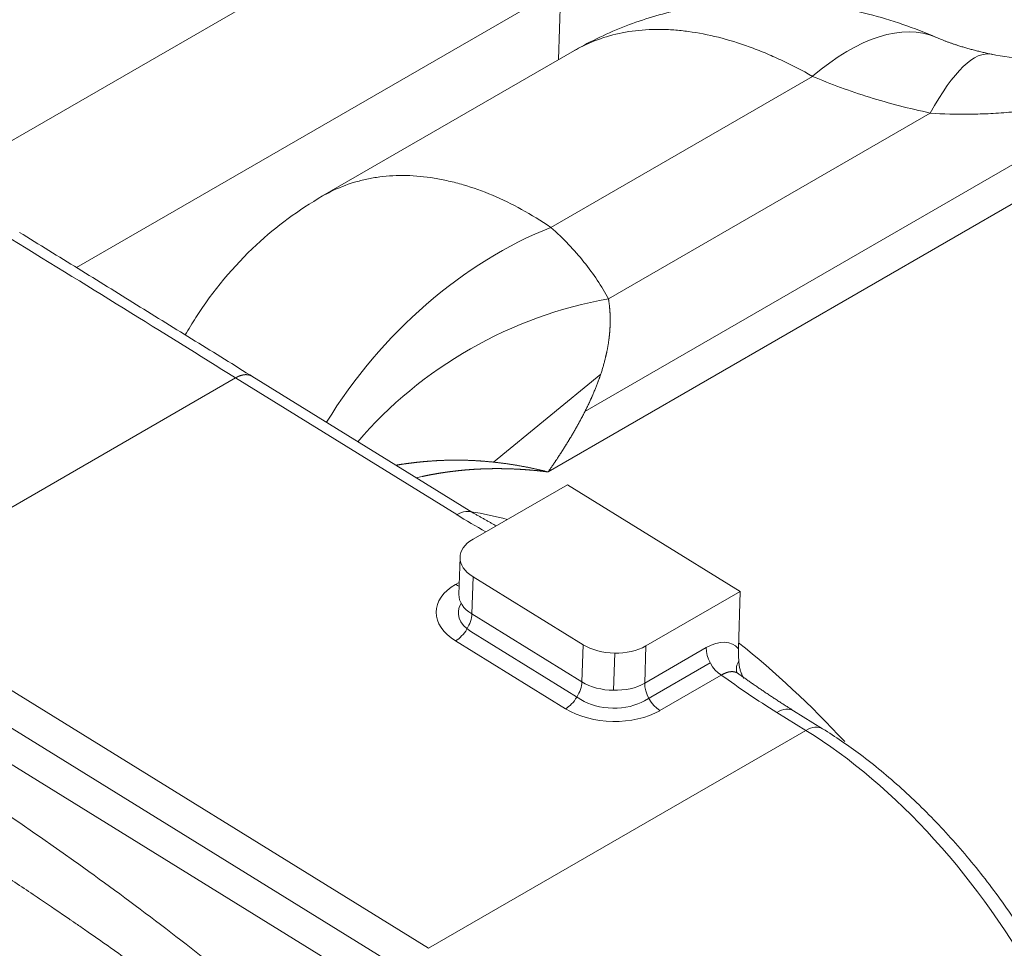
# Model space of a CAD drawing. Header units: millimetres. Extents: x 35469 to 44263, y -24881 to -16268.
# Tile 222 of 231: x 44177 to 44190, y -24525 to -24513. Entities that reach past the tile are written whole.
import ezdxf

# ---------------------------------------------------------------- set-up
doc = ezdxf.new("R2010")
doc.units = ezdxf.units.MM
doc.header["$LTSCALE"] = 0.3175
doc.layers.add('1轮廓实线层', color=7, linetype='Continuous', lineweight=18)

# ---------------------------------------------------------------- blocks, each defined once
blk = doc.blocks.new('MR20E-1840-Z')
at = {"layer": '1轮廓实线层'}
for p, q in [((15793.347, -10794.223), (15786.029, -10798.449)), ((15793.836, -10796.156), (15787.299, -10799.931)), ((15793.806, -10797.127), (15793.836, -10796.156)), ((15794.018, -10797.005), (15790.621, -10798.966)), ((15803.423, -10797.054), (15793.665, -10802.688)), ((15797.233, -10797.352), (15793.702, -10799.39)), ((15801.665, -10797.54), (15794.161, -10801.872)), ((15794.478, -10800.354), (15798.821, -10797.847)), ((15792.656, -10803.243), (15789.667, -10801.397)), ((15792.929, -10802.557), (15794.374, -10801.371)), ((15785.253, -10803.84), (15789.444, -10801.42)), ((15792.431, -10803.265), (15789.444, -10801.42)), ((15793.924, -10802.861), (15792.651, -10803.595)), ((15796.256, -10804.301), (15793.924, -10802.861)), ((15792.475, -10803.839), (15792.46, -10804.341)), ((15792.416, -10804.207), (15792.465, -10804.179)), ((15792.651, -10804.102), (15792.635, -10804.604)), ((15792.651, -10804.102), (15794.135, -10805.019)), ((15794.983, -10805.036), (15796.256, -10804.301)), ((15796.256, -10804.301), (15796.232, -10805.073)), ((15784.353, -10804.36), (15792.051, -10809.114)), ((15792.635, -10804.604), (15794.119, -10805.52)), ((15791.745, -10809.432), (15784.046, -10804.677)), ((15792.623, -10804.842), (15794.107, -10805.758)), ((15793.9, -10805.883), (15792.416, -10804.967)), ((15791.612, -10809.84), (15783.912, -10805.085)), ((15794.119, -10805.52), (15794.135, -10805.019)), ((15794.548, -10805.634), (15794.563, -10805.132)), ((15794.983, -10805.036), (15794.968, -10805.537)), ((15794.968, -10805.537), (15795.797, -10805.059)), ((15794.965, -10805.775), (15795.851, -10805.263)), ((15796.001, -10805.43), (15795.172, -10805.909)), ((15797.142, -10806.175), (15796.749, -10805.932)), ((15797.368, -10806.153), (15796.974, -10805.91)), ((15792.051, -10809.114), (15797.142, -10806.175))]:
    blk.add_line(p, q, dxfattribs=at)
for centre, major_axis, ratio, start_param, end_param in [((15797.122, -10800.96), (1.778, 4.134), 0.441944, 0.00221, 0.728352), ((15798.71, -10801.455), (0.937, 4.401), 0.232602, 6.280034, 6.944237), ((15793.592, -10802.998), (-2.993, -3.36), 0.653066, 4.049907, 4.984547), ((15794.367, -10803.962), (-3.969, -2.12), 0.758809, 4.301525, 5.195844), ((15792.419, -10803.626), (0.236, 0.383), 0.556892, 6.282239, 7.085405), ((15794.934, -10812.059), (-4.875, 8.444), 0.57735, 5.765134, 5.839158), ((15793.075, -10803.857), (-0.6, 0.018), 0.597108, 5.515822, 7.086618), ((15793.052, -10804.6), (0.9, -0.028), 0.597108, 2.374229, 3.945026), ((15792.424, -10803.966), (-0.15, 0.26), 0.57735, 2.32136, 2.544461), ((15793.06, -10804.359), (-0.6, 0.018), 0.597108, 0.00002, 0.803433), ((15793.052, -10804.6), (0.6, -0.018), 0.597108, 2.799136, 3.934199), ((15792.423, -10804.726), (-0.158, -0.255), 0.556892, 0.802219, 2.373016), ((15794.934, -10812.059), (-4.875, 8.444), 0.57735, 5.090379, 5.307934), ((15794.559, -10804.774), (-0.6, 0.018), 0.597108, 0.803433, 2.374229), ((15796.009, -10805.19), (0.15, -0.26), 0.57735, 3.892156, 5.462952), ((15796.499, -10805.306), (-0.285, -0.094), 0.752246, 5.574734, 6.246826), ((15793.907, -10805.643), (-0.158, -0.255), 0.556892, 0.802219, 2.373016), ((15794.544, -10805.276), (-0.6, 0.018), 0.597108, 0.803433, 2.374229), ((15795.18, -10805.668), (0.15, -0.26), 0.57735, 3.892156, 5.462952), ((15794.536, -10805.516), (0.6, -0.018), 0.597108, 3.934199, 5.527304), ((15794.536, -10805.516), (0.9, -0.028), 0.597108, 3.945026, 5.515822), ((15796.738, -10806.293), (0.236, 0.383), 0.556892, 0.000011, 0.802219), ((15797.131, -10806.536), (0.236, 0.383), 0.556892, 0.000328, 0.802219), ((15796.983, -10811.346), (3.225, -5.586), 0.57735, 0.750563, 2.32136)]:
    blk.add_ellipse(centre, major_axis=major_axis, ratio=ratio, start_param=start_param, end_param=end_param, dxfattribs=at)
for points, knots in [([(15798.902, -10796.827), (15798.602, -10796.697), (15797.922, -10796.464), (15796.978, -10796.319), (15796.122, -10796.335), (15795.416, -10796.441), (15794.7, -10796.657), (15794.243, -10796.875), (15794.017, -10797.005)], [0, 0, 0, 0, 0.187839, 0.419815, 0.552851, 0.694901, 0.84436, 1, 1, 1, 1]), ([(15794.018, -10797.005), (15794.055, -10796.983), (15794.093, -10796.963), (15794.337, -10796.842), (15794.559, -10796.775), (15794.917, -10796.726), (15795.04, -10796.718), (15795.232, -10796.719), (15795.297, -10796.721), (15795.427, -10796.731), (15795.492, -10796.738), (15795.823, -10796.783), (15796.096, -10796.852), (15796.449, -10796.98), (15796.52, -10797.007), (15796.663, -10797.067), (15796.734, -10797.098), (15796.948, -10797.198), (15797.091, -10797.271), (15797.233, -10797.352)], [0, 0, 0, 0, 0.044348, 0.044348, 0.283261, 0.283261, 0.402718, 0.402718, 0.462446, 0.462446, 0.522174, 0.522174, 0.761087, 0.761087, 0.820815, 0.820815, 0.880544, 0.880544, 1, 1, 1, 1]), ([(15798.821, -10797.847), (15798.994, -10797.861), (15799.173, -10797.866), (15799.449, -10797.862), (15799.543, -10797.859), (15799.729, -10797.849), (15799.823, -10797.842), (15800.106, -10797.817), (15800.297, -10797.794), (15800.68, -10797.738), (15800.873, -10797.705), (15801.262, -10797.63), (15801.457, -10797.588), (15801.849, -10797.497), (15802.045, -10797.448), (15802.44, -10797.344), (15802.637, -10797.29), (15803.03, -10797.175), (15803.227, -10797.116), (15803.423, -10797.054)], [0, 0, 0, 0, 0.125, 0.125, 0.1875, 0.1875, 0.25, 0.25, 0.375, 0.375, 0.5, 0.5, 0.625, 0.625, 0.75, 0.75, 0.875, 0.875, 1, 1, 1, 1]), ([(15801.742, -10797.047), (15801.394, -10797.107), (15800.866, -10797.147), (15800.14, -10797.135), (15799.805, -10797.085), (15799.647, -10797.054)], [0, 0, 0, 0, 0.532814, 0.779829, 1, 1, 1, 1]), ([(15797.233, -10797.352), (15797.479, -10797.458), (15797.735, -10797.551), (15798.265, -10797.716), (15798.538, -10797.787), (15798.821, -10797.847)], [0, 0, 0, 0, 0.5, 0.5, 1, 1, 1, 1]), ([(15793.702, -10799.39), (15793.439, -10799.212), (15793.175, -10799.068), (15792.78, -10798.901), (15792.649, -10798.854), (15792.452, -10798.796), (15792.386, -10798.779), (15792.256, -10798.749), (15792.191, -10798.736), (15791.871, -10798.684), (15791.626, -10798.679), (15791.333, -10798.717), (15791.275, -10798.727), (15791.161, -10798.751), (15791.105, -10798.765), (15790.939, -10798.815), (15790.833, -10798.857), (15790.694, -10798.926), (15790.657, -10798.945), (15790.621, -10798.966)], [0, 0, 0, 0, 0.238934, 0.238934, 0.358401, 0.358401, 0.418135, 0.418135, 0.477869, 0.477869, 0.716803, 0.716803, 0.776537, 0.776537, 0.83627, 0.83627, 0.955737, 0.955737, 1, 1, 1, 1]), ([(15790.621, -10798.966), (15790.296, -10799.155), (15789.658, -10799.625), (15789.083, -10800.315), (15788.814, -10800.761), (15788.768, -10800.84)], [0, 0, 0, 0, 0.417491, 0.897727, 1, 1, 1, 1]), ([(15794.478, -10800.354), (15794.387, -10800.184), (15794.277, -10800.018), (15794.019, -10799.696), (15793.871, -10799.54), (15793.702, -10799.39)], [0, 0, 0, 0, 0.5, 0.5, 1, 1, 1, 1]), ([(15789.669, -10801.398), (15789.669, -10801.398), (15789.668, -10801.398), (15789.667, -10801.397), (15789.665, -10801.396), (15789.664, -10801.395), (15789.662, -10801.394), (15789.66, -10801.393), (15789.659, -10801.392), (15789.657, -10801.392), (15789.655, -10801.391), (15789.654, -10801.39), (15789.652, -10801.389), (15789.65, -10801.388), (15789.649, -10801.388), (15789.647, -10801.387), (15789.645, -10801.386), (15789.643, -10801.386), (15789.642, -10801.385), (15789.64, -10801.385), (15789.638, -10801.384), (15789.636, -10801.383), (15789.635, -10801.383), (15789.633, -10801.382), (15789.631, -10801.382), (15789.629, -10801.381), (15789.628, -10801.381), (15789.626, -10801.381), (15789.624, -10801.38), (15789.622, -10801.38), (15789.62, -10801.379), (15789.619, -10801.379), (15789.617, -10801.379), (15789.615, -10801.378), (15789.613, -10801.378), (15789.611, -10801.378), (15789.61, -10801.378), (15789.608, -10801.377), (15789.606, -10801.377), (15789.604, -10801.377), (15789.602, -10801.377), (15789.6, -10801.377), (15789.599, -10801.377), (15789.597, -10801.377), (15789.595, -10801.376), (15789.593, -10801.376), (15789.591, -10801.376), (15789.589, -10801.376), (15789.587, -10801.376), (15789.586, -10801.376), (15789.584, -10801.376), (15789.582, -10801.376), (15789.58, -10801.376), (15789.578, -10801.376), (15789.576, -10801.377), (15789.574, -10801.377), (15789.572, -10801.377), (15789.571, -10801.377), (15789.569, -10801.377), (15789.567, -10801.377), (15789.565, -10801.378), (15789.563, -10801.378), (15789.561, -10801.378), (15789.559, -10801.378), (15789.558, -10801.378), (15789.556, -10801.379), (15789.554, -10801.379), (15789.552, -10801.379), (15789.55, -10801.38), (15789.548, -10801.38), (15789.546, -10801.38), (15789.544, -10801.381), (15789.543, -10801.381), (15789.541, -10801.382), (15789.539, -10801.382), (15789.537, -10801.382), (15789.535, -10801.383), (15789.533, -10801.383), (15789.531, -10801.384), (15789.529, -10801.384), (15789.528, -10801.385), (15789.526, -10801.385), (15789.524, -10801.386), (15789.522, -10801.386), (15789.52, -10801.387), (15789.518, -10801.387), (15789.517, -10801.388), (15789.515, -10801.389), (15789.513, -10801.389), (15789.511, -10801.39), (15789.509, -10801.39), (15789.507, -10801.391), (15789.505, -10801.392), (15789.504, -10801.392), (15789.502, -10801.393), (15789.5, -10801.394), (15789.498, -10801.394), (15789.496, -10801.395), (15789.495, -10801.396), (15789.493, -10801.396), (15789.491, -10801.397), (15789.489, -10801.398), (15789.487, -10801.399), (15789.486, -10801.399), (15789.484, -10801.4), (15789.482, -10801.401), (15789.48, -10801.402), (15789.478, -10801.403), (15789.477, -10801.403), (15789.475, -10801.404), (15789.473, -10801.405), (15789.471, -10801.406), (15789.47, -10801.407), (15789.468, -10801.408), (15789.466, -10801.409), (15789.464, -10801.409), (15789.463, -10801.41), (15789.461, -10801.411), (15789.459, -10801.412), (15789.458, -10801.413), (15789.456, -10801.414), (15789.454, -10801.415), (15789.452, -10801.416), (15789.451, -10801.417), (15789.449, -10801.418), (15789.447, -10801.419), (15789.446, -10801.42), (15789.445, -10801.42), (15789.444, -10801.42)], [0, 0, 0, 0, 0.002571, 0.011956, 0.021318, 0.030658, 0.039975, 0.04927, 0.058541, 0.067791, 0.077017, 0.086221, 0.095402, 0.10456, 0.113696, 0.122809, 0.131899, 0.140967, 0.150012, 0.159034, 0.168034, 0.177011, 0.185965, 0.194897, 0.203806, 0.212692, 0.221556, 0.230397, 0.239215, 0.248011, 0.256784, 0.265534, 0.274262, 0.282967, 0.291649, 0.300309, 0.308946, 0.31756, 0.326151, 0.33472, 0.343267, 0.35179, 0.360291, 0.368769, 0.377225, 0.385658, 0.394068, 0.402455, 0.41082, 0.419162, 0.427482, 0.435779, 0.444053, 0.452304, 0.460533, 0.468739, 0.476923, 0.485084, 0.493222, 0.501337, 0.50943, 0.5175, 0.525548, 0.533572, 0.541575, 0.549554, 0.557511, 0.565445, 0.573356, 0.581245, 0.589111, 0.596954, 0.604775, 0.612573, 0.620349, 0.628101, 0.635831, 0.643539, 0.651223, 0.658885, 0.666525, 0.674141, 0.681735, 0.689307, 0.696855, 0.704381, 0.711885, 0.719365, 0.726823, 0.734259, 0.741671, 0.749061, 0.756429, 0.763773, 0.771095, 0.778394, 0.785671, 0.792925, 0.800156, 0.807365, 0.814551, 0.821714, 0.828854, 0.835972, 0.843067, 0.85014, 0.85719, 0.864217, 0.871222, 0.878203, 0.885163, 0.892099, 0.899013, 0.905904, 0.912773, 0.919619, 0.926442, 0.933242, 0.94002, 0.946775, 0.953508, 0.960217, 0.966904, 0.973569, 0.980211, 0.98683, 0.993426, 1, 1, 1, 1]), ([(15778.365, -10802.572), (15779.85, -10803.348), (15781.334, -10804.169), (15784.3, -10805.931), (15785.781, -10806.881), (15788, -10808.457), (15788.735, -10809.011), (15790.186, -10810.206), (15790.903, -10810.847), (15792.317, -10812.205), (15793.008, -10812.913), (15794.006, -10814.045), (15794.332, -10814.434), (15794.963, -10815.25), (15795.271, -10815.681), (15795.552, -10816.133)], [0, 0, 0, 0, 0.25, 0.25, 0.5, 0.5, 0.625, 0.625, 0.75, 0.75, 0.875, 0.875, 0.9375, 0.9375, 1, 1, 1, 1]), ([(15791.612, -10802.597), (15791.615, -10802.597), (15791.621, -10802.596), (15791.631, -10802.594), (15791.642, -10802.593), (15791.653, -10802.591), (15791.664, -10802.589), (15791.675, -10802.588), (15791.686, -10802.586), (15791.698, -10802.584), (15791.709, -10802.583), (15791.72, -10802.581), (15791.732, -10802.579), (15791.743, -10802.578), (15791.755, -10802.576), (15791.767, -10802.575), (15791.778, -10802.573), (15791.79, -10802.571), (15791.802, -10802.57), (15791.814, -10802.568), (15791.826, -10802.567), (15791.838, -10802.565), (15791.851, -10802.564), (15791.863, -10802.562), (15791.875, -10802.561), (15791.888, -10802.56), (15791.901, -10802.558), (15791.913, -10802.557), (15791.926, -10802.556), (15791.939, -10802.554), (15791.952, -10802.553), (15791.965, -10802.552), (15791.978, -10802.55), (15791.991, -10802.549), (15792.004, -10802.548), (15792.018, -10802.547), (15792.031, -10802.546), (15792.044, -10802.545), (15792.058, -10802.544), (15792.072, -10802.543), (15792.085, -10802.542), (15792.099, -10802.541), (15792.113, -10802.54), (15792.127, -10802.539), (15792.141, -10802.538), (15792.156, -10802.537), (15792.17, -10802.536), (15792.184, -10802.536), (15792.199, -10802.535), (15792.213, -10802.534), (15792.228, -10802.534), (15792.242, -10802.533), (15792.257, -10802.532), (15792.272, -10802.532), (15792.287, -10802.532), (15792.302, -10802.531), (15792.317, -10802.531), (15792.332, -10802.53), (15792.348, -10802.53), (15792.363, -10802.53), (15792.379, -10802.53), (15792.394, -10802.53), (15792.41, -10802.53), (15792.426, -10802.53), (15792.441, -10802.53), (15792.457, -10802.53), (15792.473, -10802.53), (15792.489, -10802.53), (15792.506, -10802.53), (15792.522, -10802.531), (15792.538, -10802.531), (15792.555, -10802.531), (15792.571, -10802.532), (15792.588, -10802.532), (15792.604, -10802.533), (15792.621, -10802.534), (15792.638, -10802.534), (15792.655, -10802.535), (15792.672, -10802.536), (15792.689, -10802.537), (15792.706, -10802.538), (15792.724, -10802.539), (15792.741, -10802.54), (15792.758, -10802.541), (15792.776, -10802.543), (15792.794, -10802.544), (15792.811, -10802.545), (15792.829, -10802.547), (15792.847, -10802.549), (15792.865, -10802.55), (15792.883, -10802.552), (15792.901, -10802.554), (15792.919, -10802.555), (15792.937, -10802.557), (15792.956, -10802.559), (15792.974, -10802.562), (15792.993, -10802.564), (15793.011, -10802.566), (15793.03, -10802.568), (15793.049, -10802.571), (15793.068, -10802.573), (15793.086, -10802.576), (15793.105, -10802.578), (15793.124, -10802.581), (15793.144, -10802.584), (15793.163, -10802.587), (15793.182, -10802.59), (15793.201, -10802.593), (15793.221, -10802.596), (15793.24, -10802.599), (15793.26, -10802.603), (15793.279, -10802.606), (15793.299, -10802.61), (15793.319, -10802.613), (15793.339, -10802.617), (15793.359, -10802.621), (15793.379, -10802.624), (15793.399, -10802.628), (15793.419, -10802.632), (15793.439, -10802.637), (15793.459, -10802.641), (15793.48, -10802.645), (15793.5, -10802.65), (15793.52, -10802.654), (15793.541, -10802.659), (15793.561, -10802.663), (15793.582, -10802.668), (15793.603, -10802.673), (15793.624, -10802.678), (15793.644, -10802.683), (15793.658, -10802.687), (15793.665, -10802.688)], [0, 0, 0, 0, 0.00439, 0.010062, 0.015769, 0.021511, 0.027289, 0.033101, 0.038948, 0.044831, 0.050749, 0.056702, 0.06269, 0.068713, 0.074772, 0.080866, 0.086996, 0.093161, 0.099361, 0.105596, 0.111867, 0.118174, 0.124516, 0.130893, 0.137306, 0.143754, 0.150238, 0.156757, 0.163311, 0.169901, 0.176526, 0.183186, 0.189881, 0.196612, 0.203377, 0.210178, 0.217014, 0.223885, 0.23079, 0.237731, 0.244707, 0.251718, 0.258763, 0.265844, 0.272959, 0.280109, 0.287294, 0.294513, 0.301768, 0.309056, 0.31638, 0.323737, 0.33113, 0.338557, 0.346019, 0.353515, 0.361045, 0.368609, 0.376207, 0.383839, 0.391505, 0.399204, 0.406936, 0.414702, 0.422501, 0.430332, 0.438197, 0.446094, 0.454024, 0.461985, 0.46998, 0.478006, 0.486064, 0.494153, 0.502275, 0.510427, 0.518611, 0.526826, 0.535072, 0.543349, 0.551655, 0.55999, 0.568355, 0.576748, 0.58517, 0.593621, 0.6021, 0.610608, 0.619144, 0.627707, 0.636298, 0.644917, 0.653562, 0.662235, 0.670935, 0.679661, 0.688413, 0.697192, 0.705997, 0.714828, 0.723684, 0.732565, 0.741472, 0.750404, 0.75936, 0.768341, 0.777346, 0.786374, 0.795427, 0.804503, 0.813602, 0.822724, 0.831868, 0.841035, 0.850224, 0.859434, 0.868666, 0.877919, 0.887193, 0.896488, 0.905803, 0.915138, 0.924492, 0.933866, 0.943259, 0.952671, 0.962101, 0.971549, 0.981016, 0.990499, 1, 1, 1, 1]), ([(15793.665, -10802.688), (15793.661, -10802.688), (15793.651, -10802.687), (15793.638, -10802.685), (15793.624, -10802.683), (15793.61, -10802.682), (15793.597, -10802.68), (15793.583, -10802.679), (15793.57, -10802.677), (15793.556, -10802.676), (15793.543, -10802.674), (15793.529, -10802.673), (15793.516, -10802.671), (15793.503, -10802.67), (15793.489, -10802.669), (15793.476, -10802.668), (15793.463, -10802.666), (15793.45, -10802.665), (15793.437, -10802.664), (15793.424, -10802.663), (15793.411, -10802.662), (15793.398, -10802.661), (15793.385, -10802.66), (15793.373, -10802.659), (15793.36, -10802.658), (15793.347, -10802.657), (15793.335, -10802.656), (15793.322, -10802.655), (15793.31, -10802.655), (15793.297, -10802.654), (15793.285, -10802.653), (15793.272, -10802.652), (15793.26, -10802.652), (15793.248, -10802.651), (15793.236, -10802.65), (15793.223, -10802.65), (15793.211, -10802.649), (15793.199, -10802.649), (15793.187, -10802.648), (15793.175, -10802.648), (15793.163, -10802.647), (15793.151, -10802.647), (15793.14, -10802.647), (15793.128, -10802.646), (15793.116, -10802.646), (15793.104, -10802.646), (15793.093, -10802.645), (15793.081, -10802.645), (15793.07, -10802.645), (15793.058, -10802.645), (15793.047, -10802.645), (15793.035, -10802.644), (15793.024, -10802.644), (15793.013, -10802.644), (15793.001, -10802.644), (15792.99, -10802.644), (15792.979, -10802.644), (15792.968, -10802.644), (15792.957, -10802.644), (15792.946, -10802.644), (15792.935, -10802.644), (15792.924, -10802.644), (15792.913, -10802.644), (15792.902, -10802.645), (15792.892, -10802.645), (15792.881, -10802.645), (15792.87, -10802.645), (15792.86, -10802.645), (15792.849, -10802.646), (15792.839, -10802.646), (15792.828, -10802.646), (15792.818, -10802.646), (15792.807, -10802.647), (15792.797, -10802.647), (15792.787, -10802.647), (15792.776, -10802.648), (15792.766, -10802.648), (15792.756, -10802.649), (15792.746, -10802.649), (15792.736, -10802.65), (15792.726, -10802.65), (15792.716, -10802.651), (15792.706, -10802.651), (15792.696, -10802.652), (15792.686, -10802.652), (15792.677, -10802.653), (15792.667, -10802.653), (15792.657, -10802.654), (15792.648, -10802.655), (15792.638, -10802.655), (15792.629, -10802.656), (15792.619, -10802.657), (15792.61, -10802.657), (15792.6, -10802.658), (15792.591, -10802.659), (15792.582, -10802.659), (15792.572, -10802.66), (15792.563, -10802.661), (15792.554, -10802.662), (15792.545, -10802.662), (15792.536, -10802.663), (15792.527, -10802.664), (15792.518, -10802.665), (15792.509, -10802.666), (15792.5, -10802.667), (15792.491, -10802.667), (15792.482, -10802.668), (15792.473, -10802.669), (15792.465, -10802.67), (15792.456, -10802.671), (15792.447, -10802.672), (15792.439, -10802.673), (15792.43, -10802.674), (15792.422, -10802.675), (15792.413, -10802.676), (15792.405, -10802.677), (15792.397, -10802.678), (15792.388, -10802.679), (15792.38, -10802.68), (15792.372, -10802.681), (15792.364, -10802.682), (15792.356, -10802.683), (15792.347, -10802.684), (15792.339, -10802.685), (15792.331, -10802.686), (15792.323, -10802.687), (15792.316, -10802.688), (15792.308, -10802.689), (15792.3, -10802.69), (15792.292, -10802.691), (15792.284, -10802.692), (15792.277, -10802.693), (15792.269, -10802.695), (15792.261, -10802.696), (15792.254, -10802.697), (15792.246, -10802.698), (15792.239, -10802.699), (15792.231, -10802.7), (15792.224, -10802.701), (15792.217, -10802.703), (15792.209, -10802.704), (15792.202, -10802.705), (15792.195, -10802.706), (15792.188, -10802.707), (15792.181, -10802.708), (15792.174, -10802.71), (15792.166, -10802.711), (15792.159, -10802.712), (15792.153, -10802.713), (15792.146, -10802.714), (15792.139, -10802.716), (15792.132, -10802.717), (15792.125, -10802.718), (15792.118, -10802.719), (15792.112, -10802.721), (15792.105, -10802.722), (15792.098, -10802.723), (15792.092, -10802.724), (15792.085, -10802.725), (15792.079, -10802.727), (15792.072, -10802.728), (15792.066, -10802.729), (15792.06, -10802.73), (15792.053, -10802.732), (15792.047, -10802.733), (15792.041, -10802.734), (15792.034, -10802.735), (15792.028, -10802.737), (15792.022, -10802.738), (15792.016, -10802.739), (15792.01, -10802.74), (15792.004, -10802.742), (15791.998, -10802.743), (15791.992, -10802.744), (15791.986, -10802.745), (15791.98, -10802.747), (15791.975, -10802.748), (15791.969, -10802.749), (15791.952, -10802.753), (15791.926, -10802.759), (15791.902, -10802.764), (15791.892, -10802.767)], [0, 0, 0, 0, 0.007425, 0.014827, 0.022206, 0.029562, 0.036895, 0.044205, 0.051493, 0.058757, 0.065999, 0.073217, 0.080413, 0.087586, 0.094736, 0.101863, 0.108967, 0.116048, 0.123107, 0.130142, 0.137155, 0.144144, 0.151111, 0.158055, 0.164975, 0.171873, 0.178748, 0.185601, 0.19243, 0.199236, 0.206019, 0.21278, 0.219518, 0.226232, 0.232924, 0.239593, 0.246239, 0.252862, 0.259462, 0.266039, 0.272593, 0.279125, 0.285633, 0.292119, 0.298582, 0.305021, 0.311438, 0.317832, 0.324203, 0.330551, 0.336877, 0.343179, 0.349458, 0.355715, 0.361949, 0.368159, 0.374347, 0.380512, 0.386654, 0.392773, 0.398869, 0.404942, 0.410993, 0.41702, 0.423025, 0.429006, 0.434965, 0.440901, 0.446814, 0.452704, 0.458571, 0.464415, 0.470236, 0.476035, 0.48181, 0.487563, 0.493292, 0.498999, 0.504683, 0.510344, 0.515982, 0.521597, 0.527189, 0.532758, 0.538305, 0.543828, 0.549329, 0.554806, 0.560261, 0.565693, 0.571102, 0.576488, 0.581851, 0.587191, 0.592508, 0.597803, 0.603074, 0.608323, 0.613549, 0.618751, 0.623931, 0.629088, 0.634222, 0.639333, 0.644421, 0.649487, 0.654529, 0.659549, 0.664545, 0.669519, 0.67447, 0.679398, 0.684303, 0.689185, 0.694044, 0.69888, 0.703693, 0.708484, 0.713251, 0.717996, 0.722718, 0.727416, 0.732092, 0.736745, 0.741375, 0.745983, 0.750567, 0.755128, 0.759667, 0.764182, 0.768675, 0.773145, 0.777592, 0.782015, 0.786416, 0.790795, 0.79515, 0.799482, 0.803791, 0.808078, 0.812342, 0.816582, 0.8208, 0.824995, 0.829167, 0.833316, 0.837442, 0.841545, 0.845626, 0.849683, 0.853718, 0.857729, 0.861718, 0.865684, 0.869627, 0.873547, 0.877444, 0.881318, 0.885169, 0.888998, 0.892803, 0.896586, 0.900345, 0.904082, 0.907796, 0.911487, 0.915155, 0.9188, 0.922422, 0.926022, 0.929598, 0.933151, 0.936682, 0.94019, 0.943675, 0.947136, 0.950575, 0.953992, 0.957385, 0.981329, 1, 1, 1, 1]), ([(15795.651, -10816.885), (15795.544, -10816.7), (15795.425, -10816.509), (15795.159, -10816.116), (15795.013, -10815.914), (15794.696, -10815.497), (15794.525, -10815.283), (15794.249, -10814.954), (15794.154, -10814.842), (15794.007, -10814.674), (15793.932, -10814.589), (15793.843, -10814.489), (15793.798, -10814.439), (15793.775, -10814.414), (15793.764, -10814.401), (15793.758, -10814.395), (15793.755, -10814.392), (15793.754, -10814.39), (15793.753, -10814.39), (15793.753, -10814.389), (15793.752, -10814.389), (15793.752, -10814.389), (15793.752, -10814.389), (15793.752, -10814.389), (15793.752, -10814.389), (15793.609, -10814.231), (15793.457, -10814.068), (15793.138, -10813.732), (15792.97, -10813.559), (15792.618, -10813.204), (15792.434, -10813.022), (15792.146, -10812.743), (15792.048, -10812.649), (15791.898, -10812.506), (15791.822, -10812.435), (15791.732, -10812.351), (15791.687, -10812.308), (15791.664, -10812.287), (15791.653, -10812.277), (15791.647, -10812.271), (15791.644, -10812.269), (15791.643, -10812.267), (15791.642, -10812.267), (15791.642, -10812.266), (15791.641, -10812.266), (15791.641, -10812.266), (15791.641, -10812.266), (15791.641, -10812.266), (15791.641, -10812.266), (15791.57, -10812.199), (15791.495, -10812.131), (15791.342, -10811.991), (15791.263, -10811.919), (15791.1, -10811.772), (15791.016, -10811.697), (15790.844, -10811.544), (15790.755, -10811.465), (15790.572, -10811.306), (15790.478, -10811.225), (15790.285, -10811.06), (15790.186, -10810.976), (15789.984, -10810.807), (15789.88, -10810.721), (15789.72, -10810.59), (15789.666, -10810.546), (15789.584, -10810.48), (15789.543, -10810.447), (15789.495, -10810.408), (15789.47, -10810.389), (15789.458, -10810.379), (15789.452, -10810.374), (15789.449, -10810.372), (15789.447, -10810.371), (15789.447, -10810.37), (15789.446, -10810.37), (15789.446, -10810.37), (15789.446, -10810.37), (15789.446, -10810.369), (15789.446, -10810.369), (15789.446, -10810.369), (15789.428, -10810.355), (15789.383, -10810.319), (15789.289, -10810.245), (15789.168, -10810.151), (15789.021, -10810.037), (15788.905, -10809.948), (15788.78, -10809.853), (15788.713, -10809.802), (15788.624, -10809.735), (15788.597, -10809.715), (15788.568, -10809.693), (15788.557, -10809.685), (15788.555, -10809.684), (15788.554, -10809.683), (15788.554, -10809.683), (15788.554, -10809.683), (15788.554, -10809.683), (15788.554, -10809.683), (15788.553, -10809.683), (15788.551, -10809.681), (15788.546, -10809.677), (15788.515, -10809.654), (15788.433, -10809.593), (15788.356, -10809.537), (15788.102, -10809.351), (15787.909, -10809.212), (15787.634, -10809.018), (15787.544, -10808.955), (15787.414, -10808.865), (15787.35, -10808.821), (15787.276, -10808.77), (15787.24, -10808.745), (15787.222, -10808.733), (15787.213, -10808.727), (15787.209, -10808.724), (15787.206, -10808.722), (15787.205, -10808.722), (15787.205, -10808.721), (15787.204, -10808.721), (15787.204, -10808.721), (15787.204, -10808.721), (15787.204, -10808.721), (15787.204, -10808.721), (15787.084, -10808.639), (15786.949, -10808.547), (15786.649, -10808.344), (15786.484, -10808.234), (15786.214, -10808.056), (15786.12, -10807.994), (15785.925, -10807.867), (15785.824, -10807.802), (15785.614, -10807.668), (15785.505, -10807.599), (15785.281, -10807.457), (15785.165, -10807.384), (15784.926, -10807.234), (15784.803, -10807.158), (15784.661, -10807.07), (15784.643, -10807.059), (15784.625, -10807.048), (15784.623, -10807.046), (15784.622, -10807.046), (15784.622, -10807.046), (15784.622, -10807.046), (15784.622, -10807.046), (15784.622, -10807.046), (15784.622, -10807.046), (15784.622, -10807.046), (15784.622, -10807.046), (15784.621, -10807.046), (15784.62, -10807.045), (15784.613, -10807.041), (15784.596, -10807.03), (15784.573, -10807.016), (15784.52, -10806.983), (15784.473, -10806.954), (15784.355, -10806.882), (15784.285, -10806.84), (15784.123, -10806.741), (15784.03, -10806.685), (15783.822, -10806.56), (15783.706, -10806.491), (15783.453, -10806.34), (15783.316, -10806.259), (15783.093, -10806.128), (15783.016, -10806.083), (15782.896, -10806.013), (15782.835, -10805.978), (15782.762, -10805.935), (15782.725, -10805.914), (15782.707, -10805.903), (15782.698, -10805.898), (15782.693, -10805.895), (15782.691, -10805.894), (15782.689, -10805.893), (15782.689, -10805.893), (15782.689, -10805.893), (15782.688, -10805.893), (15782.688, -10805.893), (15782.688, -10805.893), (15782.688, -10805.893), (15782.429, -10805.743), (15782.179, -10805.6), (15781.698, -10805.327), (15781.466, -10805.197), (15781.022, -10804.949), (15780.809, -10804.83), (15780.4, -10804.605), (15780.205, -10804.498), (15779.833, -10804.295), (15779.655, -10804.198), (15779.317, -10804.016), (15779.157, -10803.929), (15778.853, -10803.767), (15778.71, -10803.69), (15778.44, -10803.546), (15778.314, -10803.479), (15778.195, -10803.417)], [0, 0, 0, 0, 0.03125, 0.03125, 0.0625, 0.0625, 0.09375, 0.09375, 0.109375, 0.109375, 0.117187, 0.121094, 0.123047, 0.124023, 0.124512, 0.124756, 0.124878, 0.124939, 0.124969, 0.124985, 0.124992, 0.124996, 0.124998, 0.124998, 0.125, 0.125, 0.15625, 0.15625, 0.1875, 0.1875, 0.21875, 0.21875, 0.234375, 0.234375, 0.242187, 0.246094, 0.248047, 0.249023, 0.249512, 0.249756, 0.249878, 0.249939, 0.249969, 0.249985, 0.249992, 0.249996, 0.249998, 0.249998, 0.25, 0.25, 0.265625, 0.265625, 0.28125, 0.28125, 0.296875, 0.296875, 0.3125, 0.3125, 0.328125, 0.328125, 0.34375, 0.34375, 0.359375, 0.359375, 0.367187, 0.367187, 0.371094, 0.373047, 0.374023, 0.374512, 0.374756, 0.374878, 0.374939, 0.374969, 0.374985, 0.374992, 0.374996, 0.374998, 0.374998, 0.375, 0.375, 0.382812, 0.390625, 0.398437, 0.40625, 0.414062, 0.414062, 0.421875, 0.421875, 0.423828, 0.424805, 0.424927, 0.424988, 0.424995, 0.424999, 0.424999, 0.425003, 0.425003, 0.425018, 0.425049, 0.425293, 0.425781, 0.429687, 0.4375, 0.4375, 0.46875, 0.46875, 0.484375, 0.484375, 0.492187, 0.496094, 0.498047, 0.499023, 0.499512, 0.499756, 0.499878, 0.499939, 0.499969, 0.499985, 0.499992, 0.499996, 0.499996, 0.5, 0.5, 0.53125, 0.53125, 0.5625, 0.5625, 0.578125, 0.578125, 0.59375, 0.59375, 0.609375, 0.609375, 0.625, 0.625, 0.640625, 0.640625, 0.642578, 0.642822, 0.642853, 0.642857, 0.642857, 0.642859, 0.642859, 0.64286, 0.642868, 0.642883, 0.642944, 0.643066, 0.643555, 0.644531, 0.648437, 0.65625, 0.65625, 0.671875, 0.671875, 0.6875, 0.6875, 0.703125, 0.703125, 0.71875, 0.71875, 0.734375, 0.734375, 0.742187, 0.742187, 0.746094, 0.748047, 0.749023, 0.749512, 0.749756, 0.749878, 0.749939, 0.749969, 0.749985, 0.749992, 0.749996, 0.749998, 0.749998, 0.75, 0.75, 0.78125, 0.78125, 0.8125, 0.8125, 0.84375, 0.84375, 0.875, 0.875, 0.90625, 0.90625, 0.9375, 0.9375, 0.96875, 0.96875, 1, 1, 1, 1]), ([(15796.232, -10805.073), (15796.232, -10805.08), (15796.232, -10805.086), (15796.232, -10805.1), (15796.232, -10805.12), (15796.233, -10805.168), (15796.235, -10805.21), (15796.237, -10805.238)], [0, 0, 0, 0, 0.125, 0.125, 0.25, 0.5, 1, 1, 1, 1]), ([(15796.237, -10805.238), (15796.237, -10805.252), (15796.239, -10805.267), (15796.241, -10805.286), (15796.242, -10805.29), (15796.243, -10805.298), (15796.243, -10805.301), (15796.245, -10805.313), (15796.247, -10805.321), (15796.252, -10805.344), (15796.256, -10805.359), (15796.263, -10805.383), (15796.266, -10805.391), (15796.27, -10805.403), (15796.272, -10805.407), (15796.275, -10805.414), (15796.277, -10805.418), (15796.285, -10805.438), (15796.292, -10805.454), (15796.301, -10805.47), (15796.302, -10805.471), (15796.303, -10805.472)], [0, 0, 0, 0, 0.197336, 0.197336, 0.246671, 0.246671, 0.296005, 0.296005, 0.394673, 0.394673, 0.592009, 0.592009, 0.690678, 0.690678, 0.740012, 0.740012, 0.789346, 0.789346, 0.986682, 0.986682, 1, 1, 1, 1]), ([(15796.229, -10805.409), (15796.228, -10805.409), (15796.227, -10805.408), (15796.225, -10805.406), (15796.222, -10805.404), (15796.22, -10805.403), (15796.217, -10805.401), (15796.214, -10805.399), (15796.212, -10805.398), (15796.209, -10805.396), (15796.206, -10805.395), (15796.203, -10805.394), (15796.2, -10805.392), (15796.197, -10805.391), (15796.194, -10805.39), (15796.19, -10805.389), (15796.187, -10805.388), (15796.184, -10805.387), (15796.18, -10805.386), (15796.177, -10805.385), (15796.173, -10805.385), (15796.169, -10805.384), (15796.166, -10805.384), (15796.162, -10805.383), (15796.158, -10805.383), (15796.154, -10805.382), (15796.15, -10805.382), (15796.146, -10805.382), (15796.141, -10805.382), (15796.137, -10805.382), (15796.133, -10805.383), (15796.128, -10805.383), (15796.124, -10805.383), (15796.119, -10805.384), (15796.115, -10805.385), (15796.11, -10805.385), (15796.105, -10805.386), (15796.1, -10805.387), (15796.096, -10805.388), (15796.091, -10805.39), (15796.086, -10805.391), (15796.081, -10805.393), (15796.076, -10805.394), (15796.07, -10805.396), (15796.065, -10805.398), (15796.06, -10805.4), (15796.055, -10805.402), (15796.05, -10805.404), (15796.044, -10805.407), (15796.039, -10805.409), (15796.034, -10805.412), (15796.028, -10805.415), (15796.023, -10805.417), (15796.017, -10805.42), (15796.012, -10805.424), (15796.007, -10805.427), (15796.003, -10805.429), (15796.001, -10805.43)], [0, 0, 0, 0, 0.011363, 0.025881, 0.04057, 0.055427, 0.070454, 0.085648, 0.101011, 0.11654, 0.132235, 0.148095, 0.164119, 0.180306, 0.196656, 0.213166, 0.229835, 0.246663, 0.263647, 0.280786, 0.298078, 0.315521, 0.333114, 0.350854, 0.368739, 0.386768, 0.404937, 0.423244, 0.441688, 0.460264, 0.478972, 0.497806, 0.516766, 0.535847, 0.555047, 0.574362, 0.593789, 0.613325, 0.632965, 0.652708, 0.672548, 0.692482, 0.712506, 0.732617, 0.75281, 0.773081, 0.793426, 0.813841, 0.834322, 0.854864, 0.875462, 0.896114, 0.916813, 0.937556, 0.958338, 0.979154, 1, 1, 1, 1]), ([(15801.673, -10813.979), (15801.677, -10813.863), (15801.677, -10813.523), (15801.631, -10812.94), (15801.506, -10812.227), (15801.313, -10811.501), (15801.056, -10810.773), (15800.738, -10810.055), (15800.365, -10809.356), (15799.942, -10808.686), (15799.475, -10808.056), (15798.972, -10807.473), (15798.437, -10806.949), (15797.9, -10806.505), (15797.54, -10806.259), (15797.368, -10806.153)], [0, 0, 0, 0, 0.042859, 0.123585, 0.204231, 0.284754, 0.36515, 0.445449, 0.525694, 0.605934, 0.686214, 0.766578, 0.847081, 0.927773, 1, 1, 1, 1])]:
    blk.add_open_spline(points, degree=3, knots=knots, dxfattribs=at)
for points, degree in [([(15799.658, -10797.057), (15799.214, -10796.962), (15798.9, -10796.826)], 2), ([(15789.444, -10801.42), (15788.473, -10800.811), (15787.435, -10800.169), (15786.308, -10799.479)], 3), ([(15789.69, -10801.411), (15786.533, -10799.457)], 1), ([(15792.823, -10803.496), (15792.69, -10803.421), (15792.558, -10803.344), (15792.431, -10803.265)], 3), ([(15792.962, -10803.416), (15792.656, -10803.243)], 1), ([(15795.797, -10805.059), (15795.973, -10804.957), (15796.141, -10804.963), (15796.232, -10805.073)], 3), ([(15796.975, -10805.91), (15796.582, -10805.663), (15796.217, -10805.4)], 2), ([(15796.749, -10805.932), (15796.488, -10805.771), (15796.243, -10805.601), (15796.001, -10805.43)], 3)]:
    blk.add_open_spline(points, degree=degree, dxfattribs=at)
blk.add_rational_spline([(15793.665, -10802.688), (15793.725, -10802.602), (15793.784, -10802.513), (15793.9, -10802.334), (15793.957, -10802.242), (15794.065, -10802.056), (15794.116, -10801.962), (15794.213, -10801.771), (15794.257, -10801.674), (15794.337, -10801.479), (15794.373, -10801.38), (15794.432, -10801.18), (15794.456, -10801.079), (15794.482, -10800.926), (15794.488, -10800.875), (15794.498, -10800.771), (15794.501, -10800.719), (15794.503, -10800.563), (15794.496, -10800.458), (15794.478, -10800.354)], [1, 1, 0.999999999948, 0.999999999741, 0.999999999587, 0.999999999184, 0.999999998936, 0.999999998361, 0.999999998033, 0.999999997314, 0.999999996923, 0.999999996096, 0.99999999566, 0.999999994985, 0.999999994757, 0.999999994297, 0.999999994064, 0.999999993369, 0.99999999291, 0.999999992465], degree=3, knots=[0, 0, 0, 0, 0.125, 0.125, 0.25, 0.25, 0.375, 0.375, 0.5, 0.5, 0.625, 0.625, 0.75, 0.75, 0.8125, 0.8125, 0.875, 0.875, 1, 1, 1, 1], dxfattribs=at)

msp = doc.modelspace()

# ---------------------------------------------------------------- block references
msp.add_blockref('MR20E-1840-Z', (28390.485, -13716.305))

doc.saveas('drawing.dxf')
